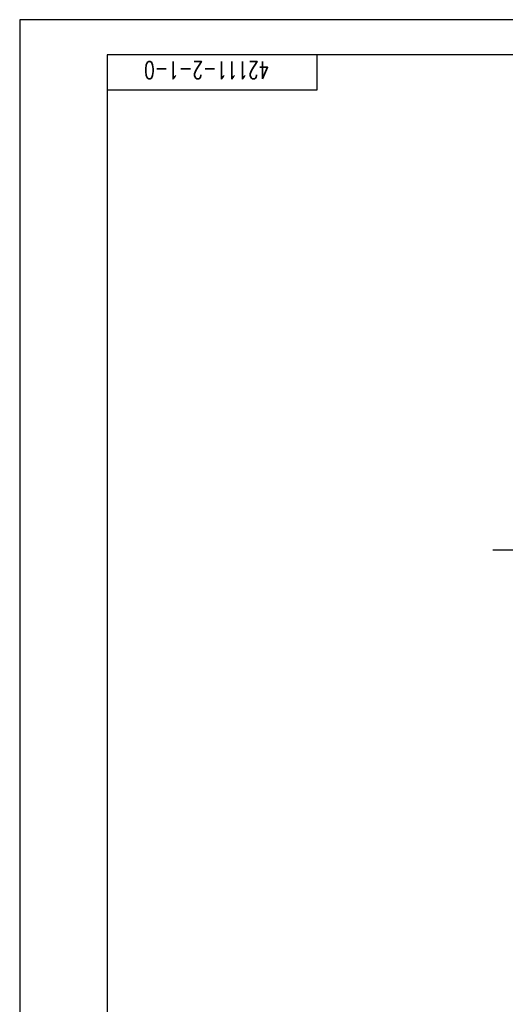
# Model space of a CAD drawing. Header units: millimetres. Extents: x 0 to 11892, y 0 to 5940.
# Tile 2 of 9: x 0 to 1387, y 3130 to 5940. Entities that reach past the tile are written whole.
import ezdxf
from ezdxf.enums import TextEntityAlignment as Align

# ---------------------------------------------------------------- set-up
doc = ezdxf.new("R2010")
doc.units = ezdxf.units.MM
doc.linetypes.add('CENTER', pattern=[50.8, 31.75, -6.35, 6.35, -6.35])
for name, color, linetype in [('文本', 4, 'Continuous'), ('点画线', 2, 'CENTER'), ('细实线', 4, 'Continuous')]:
    doc.layers.add(name, color=color, linetype=linetype)
doc.styles.get("Standard").update_dxf_attribs({"font": 'romans.shx', "width": 0.7, "bigfont": 'hzdx.shx'})

msp = doc.modelspace()

# ---------------------------------------------------------------- linework, layer by layer
for p, q in [((11790, 5840), (250, 5840)), ((250, 5840), (250, 100)), ((850, 5740), (850, 5840)), ((250, 5740), (850, 5740))]:
    msp.add_line(p, q)
at = {"layer": '点画线', "ltscale": 3}
msp.add_line((1870.639, 4425.75), (1351.013, 4425.75), dxfattribs=at)
at = {"layer": '细实线'}
for p, q in [((11890, 5940), (0, 5940)), ((0, 5940), (0, 0))]:
    msp.add_line(p, q, dxfattribs=at)

# ---------------------------------------------------------------- texts
at = {"layer": '文本', "width": 0.7}
msp.add_text('42111-2-1-0', height=50, rotation=180, dxfattribs=at).set_placement((534.184, 5795.845), align=Align.MIDDLE_CENTER)

doc.saveas('drawing.dxf')
